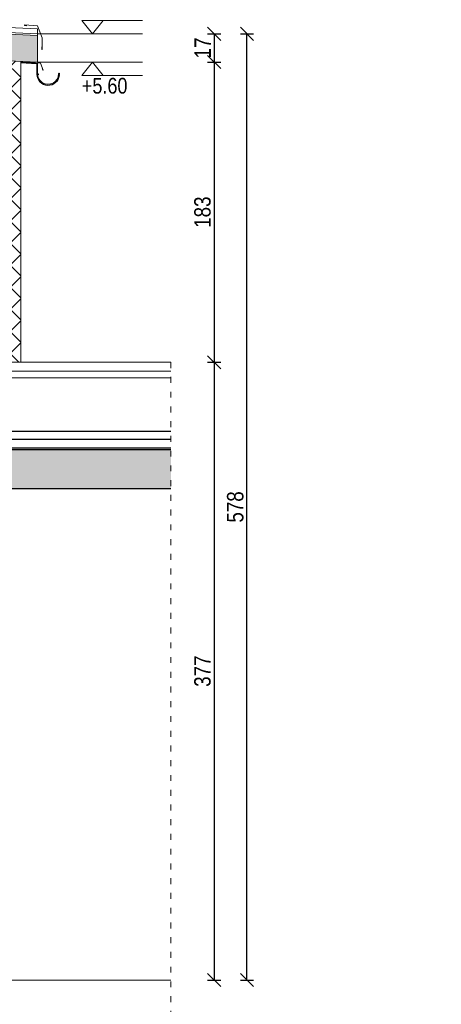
# Model space of a CAD drawing. Header units: millimetres. Extents: x 17147 to 52214, y -18116 to -4632.
# Tile 176 of 186: x 45276 to 45533, y -13527 to -12926. Entities that reach past the tile are written whole.
import ezdxf

# ---------------------------------------------------------------- set-up
doc = ezdxf.new("R2010")
doc.units = ezdxf.units.MM
doc.linetypes.add('ACAD_ISO03W100', pattern=[30, 12, -18])
doc.layers.get('Defpoints').update_dxf_attribs({"color": 6})
for name, color, linetype, lineweight in [('A-ciekie', 161, 'Continuous', 9), ('A-kreskowanie', 253, 'Continuous', 0), ('A-opis', 130, 'Continuous', 9), ('A-sciana_osłonowa', 152, 'Continuous', 15), ('A-wymiar', 177, 'Continuous', 0), ('A_SCIANA_ISTN', 253, 'Continuous', 25), ('elewacja C', 253, 'Continuous', 0), ('elewacja_kolor', 253, 'Continuous', 0)]:
    doc.layers.add(name, color=color, linetype=linetype, lineweight=lineweight)
for name, color, linetype, lineweight, true_color in [('A-izolacja', 7, 'Continuous', 9, 0x4775ff), ('r-ramka', 7, 'Continuous', 0, 0x727169), ('S_KRESKOWANIE_SC_ISTN', 7, 'Continuous', 0, 0x878787)]:
    doc.layers.add(name, color=color, linetype=linetype, lineweight=lineweight, true_color=true_color)
doc.styles.get("Standard").update_dxf_attribs({"font": 'ARIALN.TTF'})
doc.dimstyles.new('anka 50', dxfattribs={"dimtxt": 10, "dimasz": 8, "dimexe": 4, "dimexo": 0.0625, "dimgap": 2, "dimtad": 1, "dimdec": 0, "dimzin": 0, "dimdsep": 46, "dimtxsty": 'Standard', "dimblk": 'OBLIQUE', "dimcen": 0.09, "dimclrt": 7, "dimadec": 0, "dimazin": 0, "dimtfac": 1, "dimtdec": 0, "dimtix": 1, "dimtofl": 0, "dimtmove": 0, "dimatfit": 3, "dimldrblk": 'OBLIQUE', "dimfxl": 4, "dimfxlon": 1, "dimtfill": 1, "dimtolj": 1, "dimtzin": 0, "dimarcsym": 0})

# ---------------------------------------------------------------- blocks, each defined once
blk = doc.blocks.new('LOGO')
at = {"layer": 'elewacja C', "color": 7, "insert": (9846.9, 18042.5), "char_height": 20, "attachment_point": 1}
blk.add_mtext_dynamic_manual_height_columns('\\pi539.21;{\\fCalibri|b0|i0|c0|p34;\\H4x;CREO PROJEKT\\H1.25x;\\P\\pi434.09;\\H0.22x;Usługi Projektowe i Nadzory Budowlane    mgr inż. Anna Bonikowska\\P\\pi409.92;ul. Brzozowa 16, 11-700 Mrągowo    NIP 742 211 62 72    tel. 69764044\\fArial|b0|i0|c238|p34;4}', width=1826.244, gutter_width=12.5, heights=[0], dxfattribs=at)
blk = doc.blocks.new('_OBLIQUE')
at = {"color": 0, "linetype": 'ByBlock'}
blk.add_line((-0.5, -0.5), (0.5, 0.5), dxfattribs=at)
blk = doc.blocks.new('*D720')
at = {"layer": 'A-wymiar', "color": 0, "lineweight": -2, "transparency": 16777216}
for p, q in [((45390.57, -12934.83), (45398.57, -12934.83)), ((45394.57, -12934.83), (45394.57, -12952.09)), ((45390.57, -12952.09), (45398.57, -12952.09))]:
    blk.add_line(p, q, dxfattribs=at)
at = {"layer": 'Defpoints', "color": 0, "transparency": 16777216}
for p in [(45286.68, -12934.83), (45286.68, -12952.09)]:
    blk.add_point(p, dxfattribs=at)
at = {"layer": 'A-wymiar', "color": 0, "lineweight": -2, "transparency": 16777216, "xscale": 8, "yscale": 8, "zscale": 8}
for p, rotation in [((45394.57, -12934.83), 90), ((45394.57, -12952.09), 270)]:
    blk.add_blockref('_OBLIQUE', p, dxfattribs=dict(at, rotation=rotation))
at = {"layer": 'A-wymiar', "color": 7, "transparency": 16777216, "insert": (45387.55, -12943.46), "char_height": 10, "attachment_point": 5, "rotation": 90, "bg_fill": 3, "box_fill_scale": 1.1, "bg_fill_color": 256, "bg_fill_true_color": 13158600, "bg_fill_transparency": 0}
blk.add_mtext('\\A1;17', dxfattribs=at)
at = {"layer": 'Defpoints', "color": 0, "transparency": 16777216}
blk.add_point((45394.57, -12952.09), dxfattribs=at)
blk = doc.blocks.new('*D721')
at = {"layer": 'A-wymiar', "color": 0, "lineweight": -2, "transparency": 16777216}
for p, q in [((45390.57, -12952.09), (45398.57, -12952.09)), ((45394.57, -12952.09), (45394.57, -13135.31)), ((45390.57, -13135.31), (45398.57, -13135.31))]:
    blk.add_line(p, q, dxfattribs=at)
at = {"layer": 'Defpoints', "color": 0, "transparency": 16777216}
for p in [(45286.68, -12952.09), (45368.21, -13135.31), (45394.57, -13135.31)]:
    blk.add_point(p, dxfattribs=at)
at = {"layer": 'A-wymiar', "color": 0, "lineweight": -2, "transparency": 16777216, "xscale": 8, "yscale": 8, "zscale": 8}
for p, rotation in [((45394.57, -12952.09), 90), ((45394.57, -13135.31), 270)]:
    blk.add_blockref('_OBLIQUE', p, dxfattribs=dict(at, rotation=rotation))
at = {"layer": 'A-wymiar', "color": 7, "transparency": 16777216, "insert": (45387.47, -13043.7), "char_height": 10, "attachment_point": 5, "rotation": 90, "bg_fill": 3, "box_fill_scale": 1.1, "bg_fill_color": 256, "bg_fill_true_color": 13158600, "bg_fill_transparency": 0}
blk.add_mtext('\\A1;183', dxfattribs=at)
blk = doc.blocks.new('*D722')
at = {"layer": 'A-wymiar', "color": 0, "lineweight": -2, "transparency": 16777216}
for p, q in [((45390.57, -13135.31), (45398.57, -13135.31)), ((45394.57, -13135.31), (45394.57, -13512.49)), ((45390.57, -13512.49), (45398.57, -13512.49))]:
    blk.add_line(p, q, dxfattribs=at)
at = {"layer": 'Defpoints', "color": 0, "transparency": 16777216}
for p in [(45368.21, -13135.31), (45368.21, -13512.49), (45394.57, -13512.49)]:
    blk.add_point(p, dxfattribs=at)
at = {"layer": 'A-wymiar', "color": 0, "lineweight": -2, "transparency": 16777216, "xscale": 8, "yscale": 8, "zscale": 8}
for p, rotation in [((45394.57, -13135.31), 90), ((45394.57, -13512.49), 270)]:
    blk.add_blockref('_OBLIQUE', p, dxfattribs=dict(at, rotation=rotation))
at = {"layer": 'A-wymiar', "color": 7, "transparency": 16777216, "insert": (45387.47, -13323.9), "char_height": 10, "attachment_point": 5, "rotation": 90, "bg_fill": 3, "box_fill_scale": 1.1, "bg_fill_color": 256, "bg_fill_true_color": 13158600, "bg_fill_transparency": 0}
blk.add_mtext('\\A1;377', dxfattribs=at)
blk = doc.blocks.new('*D723')
at = {"layer": 'A-wymiar', "color": 0, "lineweight": -2, "transparency": 16777216}
for p, q in [((45410.57, -12934.83), (45418.57, -12934.83)), ((45414.57, -13512.49), (45414.57, -12934.83)), ((45410.57, -13512.49), (45418.57, -13512.49))]:
    blk.add_line(p, q, dxfattribs=at)
at = {"layer": 'Defpoints', "color": 0, "transparency": 16777216}
for p in [(45350.8, -12934.83), (45414.57, -12934.83), (45368.21, -13512.49)]:
    blk.add_point(p, dxfattribs=at)
at = {"layer": 'A-wymiar', "color": 0, "lineweight": -2, "transparency": 16777216, "xscale": 8, "yscale": 8, "zscale": 8}
for p, rotation in [((45414.57, -12934.83), 90), ((45414.57, -13512.49), 270)]:
    blk.add_blockref('_OBLIQUE', p, dxfattribs=dict(at, rotation=rotation))
at = {"layer": 'A-wymiar', "color": 7, "transparency": 16777216, "insert": (45407.47, -13223.66), "char_height": 10, "attachment_point": 5, "rotation": 90, "bg_fill": 3, "box_fill_scale": 1.1, "bg_fill_color": 256, "bg_fill_true_color": 13158600, "bg_fill_transparency": 0}
blk.add_mtext('\\A1;578', dxfattribs=at)

msp = doc.modelspace()

# ---------------------------------------------------------------- hatches: boundary and pattern name
at = {"layer": 'A-izolacja'}
h = msp.add_hatch(dxfattribs=at)
h.set_pattern_fill('ANSI37', color=256, scale=3)
h.set_pattern_definition([(45, (24821.947, -12577.703), (-6.735192, 6.735192), []), (135, (24821.947, -12577.703), (-6.735192, -6.735192), [])])
h.paths.add_polyline_path([(44938.48, -12936.26), (44918.48, -12935.36), (44918.48, -13135.31), (44938.48, -13135.31)])
h.paths.add_polyline_path([(45276.48, -12951.63), (45256.48, -12950.72), (45256.48, -13135.31), (45276.48, -13135.31)])
at = {"layer": 'A-kreskowanie', "true_color": 0xe06f1f}
h = msp.add_hatch(dxfattribs=at)
h.set_pattern_fill('HONEY', color=32, scale=0.5)
h.set_pattern_definition([(0, (657.1616, -19.2903), (2.38125, 1.374815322), [1.5875, -3.175]), (120, (657.1616, -19.2903), (-2.381249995, 1.37481533), [1.5875, -3.175]), (60, (657.1616, -19.2903), (5e-09, 2.749630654), [-3.175, 1.5875])])
h.paths.add_polyline_path([(45286.68, -12935.84), (44913.11, -12918.86), (44913.11, -12935.11), (45286.68, -12952.09)])
at = {"layer": 'S_KRESKOWANIE_SC_ISTN', "transparency": 33554559}
h = msp.add_hatch(color=256, dxfattribs=at)
h.dxf.hatch_style = 1
h.paths.add_polyline_path([(45261.48, -13512.49), (45232.48, -13512.49), (45232.48, -13633.49), (45261.48, -13633.49)])
h.paths.add_polyline_path([(45232.48, -13292.49), (45261.48, -13292.49), (45261.48, -13212.49), (45368.21, -13212.49), (45368.21, -13188.49), (45232.48, -13188.49), (45232.48, -13232.49), (45256.48, -13232.49), (45256.48, -13256.49), (45232.48, -13256.49)])

# ---------------------------------------------------------------- linework, layer by layer
at = {"layer": 'A-ciekie'}
for p, q in [((45278.76, -12929.72), (45278.81, -12929.43)), ((45280.23, -12929.98), (45278.76, -12929.72)), ((45278.81, -12929.43), (45286.69, -12930.02)), ((45286.69, -12930.02), (45289.61, -12937.3)), ((45289.61, -12937.3), (45289.61, -12944.3)), ((45289.31, -12944.3), (45289.31, -12942.8)), ((45289.61, -12944.3), (45289.31, -12944.3)), ((45289.52, -12955.66), (45290.03, -12957.07)), ((45290.03, -12957.07), (45290.22, -12957))]:
    msp.add_line(p, q, dxfattribs=at)
at = {"layer": 'A-ciekie', "linetype": 'Continuous'}
msp.add_line((45290.22, -12957), (45288.68, -12952.77), dxfattribs=at)
for points in [[(45288.68, -12952.77), (45276.48, -12951.85)], [(45286.92, -12959.22), (45287.36, -12959.78), (45287.44, -12959.71), (45286.68, -12958.75)], [(45299.86, -12960.06), (45300.09, -12960.08)]]:
    msp.add_lwpolyline(points, dxfattribs=at)
for points in [[(45299.85, -12960.06, -0.95968), (45286.68, -12959.51), (45286.68, -12952.86), (45276.48, -12952.29)], [(45300.09, -12960.08, -0.959674), (45286.44, -12959.51), (45286.44, -12953.06), (45276.48, -12952.54)], [(45299.59, -12959.35, -1.010178), (45286.79, -12958.97), (45287.27, -12959.57)]]:
    msp.add_lwpolyline(points, format="xyb", dxfattribs=at)
msp.add_spline([(45299.59, -12959.35), (45299.69, -12958.99), (45300.2, -12959.06), (45299.91, -12959.7), (45299.72, -12959.42), (45299.75, -12959.21)], degree=3, dxfattribs=at)
at = {"layer": 'A-izolacja'}
msp.add_lwpolyline([(45276.48, -13135.31), (45276.48, -12951.63)], dxfattribs=at)
at = {"layer": 'A-opis'}
for points in [[(45350.8, -12926.68), (45313.82, -12926.68), (45320.28, -12934.83), (45326.74, -12926.68)], [(45286.68, -12934.83), (45350.8, -12934.83)], [(45286.68, -12952.09), (45350.8, -12952.09)], [(45350.8, -12960.24), (45313.82, -12960.24), (45320.28, -12952.09), (45326.74, -12960.24)]]:
    msp.add_lwpolyline(points, dxfattribs=at)
at = {"layer": 'A-opis', "linetype": 'ACAD_ISO03W100', "ltscale": 0.3}
msp.add_lwpolyline([(45368.21, -13135.31), (45368.21, -13637.49)], dxfattribs=at)
at = {"layer": 'A-sciana_osłonowa'}
for points in [[(45286.68, -12952.09), (44913.11, -12935.11), (44913.11, -12914.8), (45286.68, -12931.78)], [(45286.68, -12934.83), (44913.11, -12917.85)], [(45286.68, -12935.84), (44913.11, -12918.86)], [(45286.68, -12952.09), (45286.68, -12931.78)]]:
    msp.add_lwpolyline(points, dxfattribs=at)
at = {"layer": 'A_SCIANA_ISTN'}
for p, q in [((45256.48, -13177.49), (45368.21, -13177.49)), ((45368.21, -13182.49), (45256.48, -13182.49)), ((45256.48, -13187.49), (45368.21, -13187.49)), ((45232.2, -13188.49), (45368.21, -13188.49)), ((45261.48, -13212.49), (45368.21, -13212.49))]:
    msp.add_line(p, q, dxfattribs=at)
at = {"layer": 'elewacja C', "lineweight": 9}
msp.add_lwpolyline([(45261.48, -13512.49), (45368.21, -13512.49)], dxfattribs=at)
at = {"layer": 'elewacja_kolor'}
for points in [[(45256.48, -13135.31), (45368.21, -13135.31)], [(45256.48, -13140.84), (45368.21, -13140.84)], [(45256.48, -13144.86), (45368.21, -13144.86)]]:
    msp.add_lwpolyline(points, dxfattribs=at)

# ---------------------------------------------------------------- block references
at = {"layer": 'r-ramka', "color": 30, "xscale": 0.1858037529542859, "yscale": 0.1858037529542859, "zscale": 0.1858037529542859}
msp.add_blockref('LOGO', (41648.22, -16770.86), dxfattribs=at)

# ---------------------------------------------------------------- texts
at = {"layer": 'A-opis', "insert": (45313.82, -12971.46), "char_height": 9.6, "attachment_point": 7}
msp.add_mtext_dynamic_manual_height_columns('+5.60', width=20.9991, gutter_width=60, heights=[0], dxfattribs=at)

# ---------------------------------------------------------------- next in the draw order: dimensions: what is measured, and where the dimension line sits
at = {"layer": 'A-wymiar'}
dim = msp.add_linear_dim(base=(45394.57, -12952.09), p1=(45286.68, -12934.83), p2=(45286.68, -12952.09), angle=90, dimstyle='anka 50', dxfattribs=at)
dim.commit()
dim.dimension.update_dxf_attribs({"geometry": '*D720', "text_midpoint": (45387.55, -12943.46)})

# ---------------------------------------------------------------- next in the draw order: dimensions: what is measured, and where the dimension line sits
dim = msp.add_linear_dim(base=(45394.57, -13135.31), p1=(45286.68, -12952.09), p2=(45368.21, -13135.31), angle=90, dimstyle='anka 50', override={"dimtmove": 1}, dxfattribs=at)
dim.commit()
dim.dimension.update_dxf_attribs({"geometry": '*D721', "text_midpoint": (45387.47, -13043.7)})

# ---------------------------------------------------------------- next in the draw order: dimensions: what is measured, and where the dimension line sits
dim = msp.add_linear_dim(base=(45394.57, -13512.49), p1=(45368.21, -13135.31), p2=(45368.21, -13512.49), angle=90, dimstyle='anka 50', override={"dimtmove": 1}, dxfattribs=at)
dim.commit()
dim.dimension.update_dxf_attribs({"geometry": '*D722', "text_midpoint": (45387.47, -13323.9)})

# ---------------------------------------------------------------- next in the draw order: dimensions: what is measured, and where the dimension line sits
dim = msp.add_linear_dim(base=(45414.57, -12934.83), p1=(45368.21, -13512.49), p2=(45350.8, -12934.83), angle=90, dimstyle='anka 50', dxfattribs=at)
dim.commit()
dim.dimension.update_dxf_attribs({"geometry": '*D723', "text_midpoint": (45407.47, -13223.66)})

doc.saveas('drawing.dxf')
